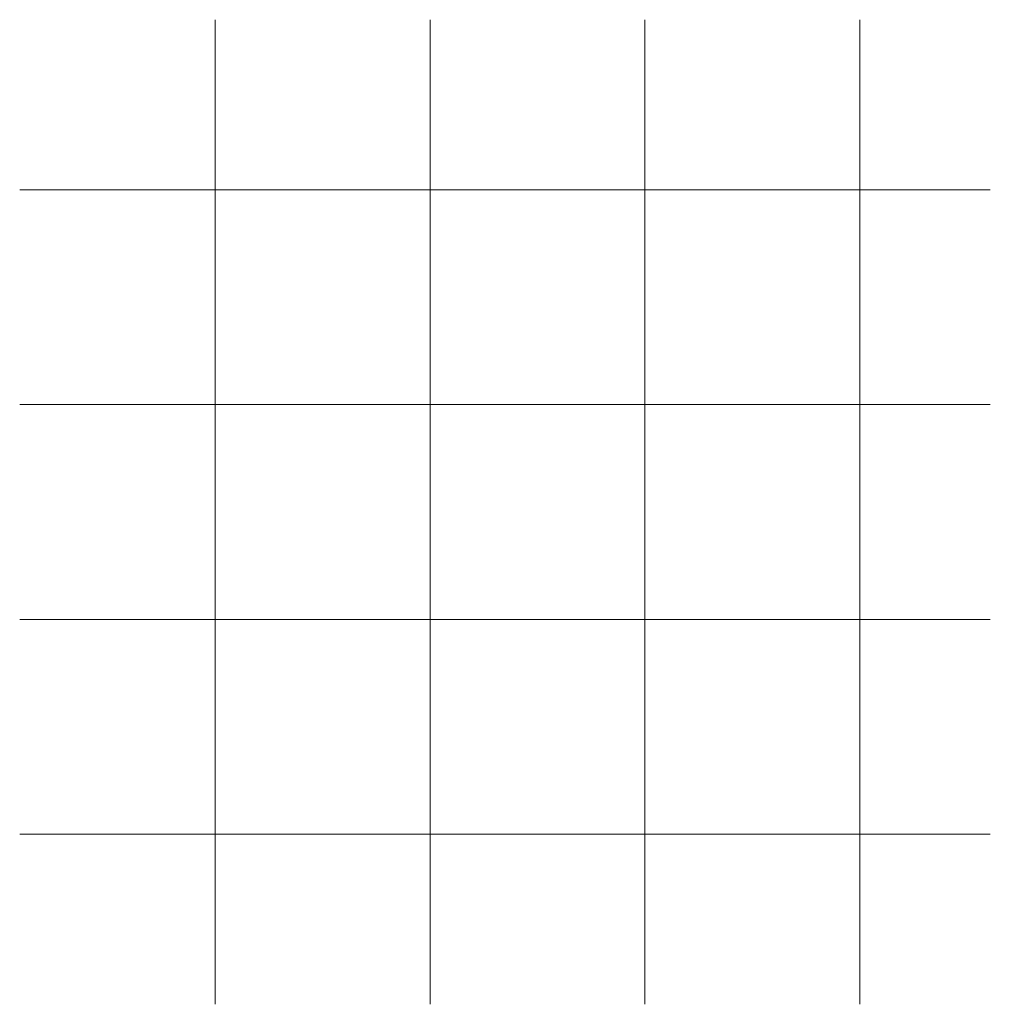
# Model space of a CAD drawing. Header units: millimetres. Extents: x -72425 to 38660, y 7096 to 51783.
# Tile 17 of 54: x -35651 to -32940, y 20213 to 22963. Entities that reach past the tile are written whole.
import ezdxf

# ---------------------------------------------------------------- set-up
doc = ezdxf.new("R2010")
doc.units = ezdxf.units.MM
doc.header["$LTSCALE"] = 50
doc.layers.add('WM570---_TOEVOER', color=2, linetype='Continuous')

# ---------------------------------------------------------------- blocks, each defined once
blk = doc.blocks.new('A$C33D74301')
at = {"color": 8, "linetype": 'Continuous', "lineweight": 13}
for p, q in [((-31704.2, -21200), (-31704.2, -23950)), ((-31104.2, -21200), (-31104.2, -23950)), ((-30504.2, -21200), (-30504.2, -23950)), ((-29904.2, -21200), (-29904.2, -23950)), ((-32250.2, -21675), (-29540, -21675)), ((-32250.2, -22275), (-29540, -22275)), ((-32250.2, -22875), (-29540, -22875)), ((-32250.2, -23475), (-29540, -23475))]:
    blk.add_line(p, q, dxfattribs=at)

msp = doc.modelspace()

# ---------------------------------------------------------------- block references
at = {"layer": 'WM570---_TOEVOER'}
msp.add_blockref('A$C33D74301', (-3400.3, 44163.1), dxfattribs=at)

doc.saveas('drawing.dxf')
